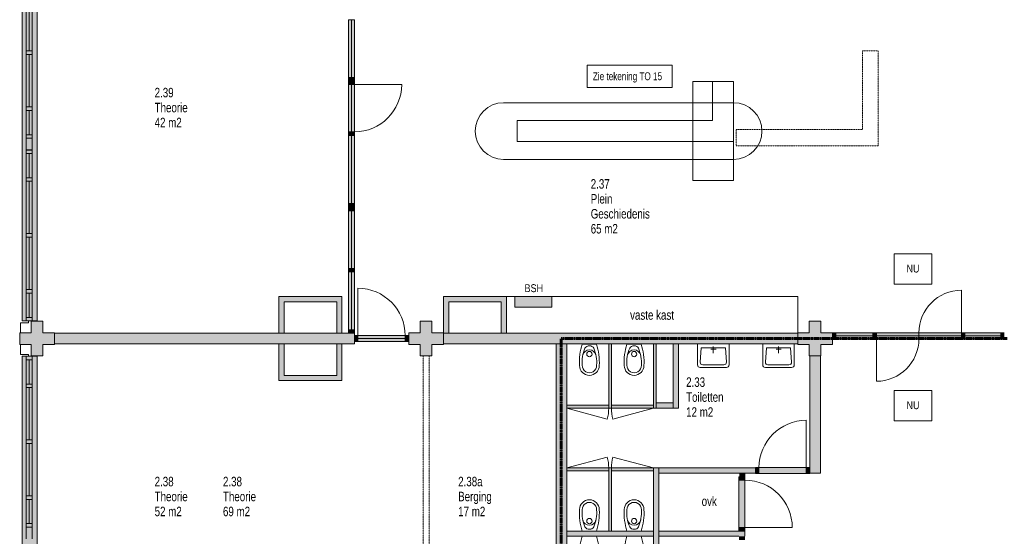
# Model space of a CAD drawing. Header units: millimetres. Extents: x 73705 to 433105, y 109410 to 279410.
# Tile 81 of 90: x 340551 to 359281, y 238203 to 248032. Entities that reach past the tile are written whole.
import ezdxf

# ---------------------------------------------------------------- set-up
doc = ezdxf.new("R2010")
doc.units = ezdxf.units.MM
doc.linetypes.add('brand  WBDBO 30 min', pattern=[11, 4, -1, 2, -1, 2, -1])
doc.linetypes.add('Stippel', pattern=[1.53, 1, -0.53])
for name, color, linetype, lineweight in [('A-DETL', 90, 'Continuous', 9), ('A-DETL-DEMO', 6, 'Stippel', 9), ('A-DETL-GENF', 92, 'Continuous', 9), ('A-DETL-THIN', 151, 'Continuous', 9), ('G-ANNO-TEXT', 231, 'Continuous', 9)]:
    doc.layers.add(name, color=color, linetype=linetype, lineweight=lineweight)
doc.styles.add('Arial Narrow', font='ARIALN.TTF', dxfattribs={"width": 0.9, "height": 180})
doc.styles.add('Arial Narrow_1', font='ARIALN.TTF', dxfattribs={"height": 150})
doc.styles.add('Arial Narrow_B', font='ARIALN.TTF', dxfattribs={"width": 0.9, "height": 180})
doc.styles.add('Arial Narrow_B_1', font='ARIALN.TTF', dxfattribs={"height": 150})
doc.styles.add('Arial Narrow_B_2', font='ARIALN.TTF', dxfattribs={"width": 0.9, "height": 150})

msp = doc.modelspace()

# ---------------------------------------------------------------- hatches: boundary and pattern name
at = {"layer": 'A-DETL-GENF'}
for color, points in [(7, [(340789.1, 242302.5), (340881.1, 242302.5), (340881.1, 249028.9), (340595.1, 249028.9), (340595.1, 242302.5), (340771.1, 242302.5)]), (7, [(346917.1, 246932), (346917.1, 248031.5), (346803.1, 248031.5), (346803.1, 246932)]), (7, [(346917.1, 246865), (346917.1, 246932), (346803.1, 246932), (346803.1, 246865)]), (7, [(346917.1, 246798), (346917.1, 246865), (346803.1, 246865), (346803.1, 246798)]), (7, [(346917.1, 245898), (346917.1, 246798), (346803.1, 246798), (346803.1, 245898)]), (7, [(346917.1, 245831), (346917.1, 245898), (346803.1, 245898), (346803.1, 245831)]), (7, [(346917.1, 244532), (346917.1, 245831), (346803.1, 245831), (346803.1, 244532)]), (7, [(346917.1, 244465), (346917.1, 244532), (346803.1, 244532), (346803.1, 244465)]), (7, [(346917.1, 244398), (346917.1, 244465), (346803.1, 244465), (346803.1, 244398)]), (7, [(346917.1, 243298.5), (346917.1, 244398), (346803.1, 244398), (346803.1, 243298.5)]), (7, [(346917.1, 243231.5), (346917.1, 243298.5), (346803.1, 243298.5), (346803.1, 243231.5)]), (7, [(346917.1, 242131.5), (346917.1, 243231.5), (346803.1, 243231.5), (346803.1, 242131.5)]), (254, [(345481.1, 242064.5), (345581.1, 242064.5), (345581.1, 242665), (346581.1, 242665), (346581.1, 242065), (346681.1, 242065), (346681.1, 242765), (345481.1, 242765), (345481.1, 242075)]), (254, [(348711.1, 242064.5), (348711.1, 242665), (349711.1, 242665), (349711.1, 242065), (349811.1, 242065), (349811.1, 242765), (348611.1, 242765), (348611.1, 242064.5)]), (254, [(350672, 242560), (350672, 242765), (349972, 242765), (349972, 242560)]), (7, [(340771.1, 241635), (340991.1, 241635), (340991.1, 241855), (341211.1, 241855), (341211.1, 242075), (340991.1, 242075), (340991.1, 242295), (340771.1, 242295), (340771.1, 242075), (340551.1, 242075), (340551.1, 241855), (340771.1, 241855)]), (7, [(348171.1, 241635), (348391.1, 241635), (348391.1, 241855), (348611.1, 241855), (348611.1, 242075), (348391.1, 242075), (348391.1, 242295), (348171.1, 242295), (348171.1, 242075), (347951.1, 242075), (347951.1, 241855), (348171.1, 241855)]), (7, [(355581.1, 241635), (355791.1, 241635), (355791.1, 241855), (356011.1, 241855), (356011.1, 242075), (355791.1, 242075), (355791.1, 242295), (355571.1, 242295), (355571.1, 242075), (355351.1, 242075), (355351.1, 241855), (355571.1, 241855), (355571.1, 241635)]), (7, [(346581.1, 241864.5), (346581.1, 241865), (346917.1, 241865), (346917.1, 242064.5), (341211.1, 242064.5), (341211.1, 241864.5), (346140, 241864.5)]), (7, [(346917.1, 242064.5), (346917.1, 242131.5), (346803.1, 242131.5), (346803.1, 242064.5)]), (7, [(346984.1, 241907.5), (346984.1, 242021.5), (346917.1, 242021.5), (346917.1, 241907.5)]), (7, [(347884.1, 241907.5), (347884.1, 242021.5), (346984.1, 242021.5), (346984.1, 241907.5)]), (7, [(347951.1, 241907.5), (347951.1, 242021.5), (347884.1, 242021.5), (347884.1, 241907.5)]), (7, [(350756.1, 241864.5), (350756.1, 241865), (355351.1, 241864.5), (355351.1, 242064.5), (348611.1, 242064.5), (348611.1, 241864.5), (349511.6, 241864.5)]), (7, [(356078.1, 241961), (356078.1, 242075), (356011.1, 242075), (356011.1, 241961)]), (7, [(356780.9, 241961), (356780.9, 242075), (356078.1, 242075), (356078.1, 241961)]), (7, [(356780.9, 241961), (356847.9, 241961), (356847.9, 242075), (356780.9, 242075)]), (7, [(356847.9, 241961), (358464.2, 241961), (358464.2, 242075), (356847.9, 242075)]), (7, [(358464.2, 241961), (358531.2, 241961), (358531.2, 242075), (358464.2, 242075)]), (7, [(359213.6, 241961), (359213.6, 242075), (358531.2, 242075), (358531.2, 241961)]), (7, [(359280.6, 241961), (359280.6, 242075), (359213.6, 242075), (359213.6, 241961)]), (254, [(345581.1, 241165), (346681.1, 241165), (346681, 241864.5), (346581.1, 241864.5), (346581.1, 241265), (345581.1, 241265), (345581.1, 241864.5), (345481.1, 241864.5), (345481.1, 241165)]), (254, [(345581.1, 241864.5), (345581.1, 241865.5), (345481.2, 241864.5)]), (7, [(350956.1, 234665), (350956.1, 241865), (350756.1, 241864.5), (350756.1, 234665)]), (7, [(351756.1, 240640), (351806.1, 240640), (351806.1, 241864.5), (351756.1, 241864.5), (351756.1, 240697)]), (7, [(352656.1, 240640), (352656.1, 241864.5), (352606.1, 241864.5), (352606.1, 240640)]), (7, [(352981.1, 240640), (353081.1, 240640), (353081.1, 241864.5), (352981.1, 241864.5), (352981.1, 240740)]), (7, [(340789.1, 234902.5), (340881.1, 234902.5), (340881.1, 241628.9), (340595.1, 241628.9), (340595.1, 234902.5), (340771.1, 234902.5)]), (7, [(355581.1, 239402.5), (355781.1, 239402.5), (355781.1, 241635), (355581.1, 241635), (355581.1, 241248.1)]), (7, [(351756.1, 240640), (351756.1, 240697), (350956.1, 240697), (350956.1, 240640)]), (7, [(352322.3, 240640), (352606.1, 240640), (352606.1, 240697), (351806.1, 240697), (351806.1, 240640)]), (7, [(352981.1, 240640), (352981.1, 240740), (352656.1, 240740), (352656.1, 240640), (352706.1, 240640)]), (7, [(351756.1, 239445.5), (351756.1, 239502.5), (350956.1, 239502.5), (350956.1, 239445.5)]), (7, [(351756.1, 238302.5), (351806.1, 238302.5), (351806.1, 239502.5), (351756.1, 239502.5), (351756.1, 239445.5)]), (7, [(351806.1, 239445.5), (352606.1, 239445.5), (352606.1, 239502.5), (351806.1, 239502.5)]), (7, [(352606.1, 236995.5), (352706.1, 236995.5), (352706.1, 239502.5), (352606.1, 239502.5), (352606.1, 237002.5)]), (7, [(354247.1, 239402.5), (354547.1, 239402.5), (354547.1, 239502.5), (352706.1, 239502.5), (352706.1, 239402.5)]), (7, [(354347.1, 239336.5), (354347.1, 239402.5), (354247.1, 239402.5), (354247.1, 239336.5)]), (7, [(354614.1, 239395.5), (354614.1, 239509.5), (354547.1, 239509.5), (354547.1, 239395.5)]), (7, [(355514.1, 239395.5), (355514.1, 239509.5), (354614.1, 239509.5), (354614.1, 239395.5)]), (7, [(355514.1, 239395.5), (355581.1, 239395.5), (355581.1, 239509.5), (355514.1, 239509.5), (355514.1, 239402.5)]), (7, [(354247.1, 239269.5), (354347.1, 239269.5), (354347.1, 239336.5), (354233.1, 239336.5), (354233.1, 239269.5)]), (7, [(354347.1, 238369.5), (354347.1, 239269.5), (354233.1, 239269.5), (354233.1, 238369.5)]), (7, [(351756.1, 238202.5), (352606.1, 238202.5), (352606.1, 238302.5), (350956.1, 238302.5), (350956.1, 238202.5)]), (7, [(354233.1, 238202.5), (354347.1, 238202.5), (354347.1, 238302.5), (352706.1, 238302.5), (352706.1, 238202.5)]), (7, [(354347.1, 238302.5), (354347.1, 238369.5), (354233.1, 238369.5), (354233.1, 238302.5)]), (7, [(354347.1, 238135.5), (354347.1, 238202.5), (354233.1, 238202.5), (354233.1, 238135.5)])]:
    msp.add_hatch(color=color, dxfattribs=at).paths.add_polyline_path(points)

# ---------------------------------------------------------------- linework, layer by layer
at = {"layer": 'A-DETL'}
for p, q in [((340595.1, 249028.9), (340595.1, 242302.5)), ((340881.1, 242302.5), (340881.1, 249028.9)), ((340675.1, 248433), (340675.1, 247436)), ((340789.1, 247436), (340789.1, 248433)), ((340675.1, 247436.7), (340675.1, 247369.7)), ((340789.1, 247436.7), (340675.1, 247436.7)), ((340675.1, 247436), (340789.1, 247436)), ((340789.1, 247369.7), (340789.1, 247436.7)), ((340675.1, 247369.7), (340789.1, 247369.7)), ((340675.1, 247369.7), (340675.1, 246372.7)), ((340789.1, 247369.7), (340675.1, 247369.7)), ((340789.1, 246372.7), (340789.1, 247369.7)), ((353358.5, 246852.4), (353358.5, 244972.4)), ((354130.5, 246852.4), (353358.5, 246852.4)), ((353730.5, 246112.4), (353730.5, 246852.4)), ((354130.5, 244972.4), (354130.5, 246852.4)), ((340675.1, 246372.7), (340789.1, 246372.7)), ((340675.1, 246372.7), (340675.1, 246305.7)), ((340789.1, 246372.7), (340675.1, 246372.7)), ((340675.1, 246305.7), (340789.1, 246305.7)), ((340675.1, 246305.7), (340675.1, 245843.9)), ((340789.1, 246305.7), (340675.1, 246305.7)), ((340789.1, 246305.7), (340789.1, 246372.7)), ((340789.1, 245843.9), (340789.1, 246305.7)), ((349756.9, 246452.4), (354130.5, 246452.4)), ((350013.2, 246112.4), (353730.5, 246112.4)), ((350013.2, 245712.4), (350013.2, 246112.4)), ((354130.5, 246112.4), (354130.5, 245712.4)), ((340675.1, 245843.9), (340675.1, 245776.9)), ((340789.1, 245843.9), (340675.1, 245843.9)), ((340675.1, 245843.9), (340789.1, 245843.9)), ((340675.1, 245776.9), (340789.1, 245776.9)), ((340789.1, 245776.9), (340675.1, 245776.9)), ((340675.1, 245776.9), (340675.1, 245552.2)), ((340789.1, 245776.9), (340789.1, 245843.9)), ((340789.1, 245552.2), (340789.1, 245776.9)), ((340789.1, 245553.5), (340675.1, 245553.5)), ((340675.1, 245553.5), (340675.1, 245486.5)), ((340675.1, 245552.2), (340789.1, 245552.2)), ((340789.1, 245486.5), (340789.1, 245553.5)), ((354130.5, 245712.4), (350013.2, 245712.4)), ((340675.1, 245486.5), (340789.1, 245486.5)), ((340789.1, 245486.5), (340675.1, 245486.5)), ((340675.1, 245486.5), (340675.1, 245024.7)), ((340789.1, 245024.7), (340789.1, 245486.5)), ((349756.9, 245372.4), (354130.5, 245372.4)), ((340789.1, 245024.7), (340675.1, 245024.7)), ((340675.1, 245024.7), (340675.1, 244957.7)), ((340675.1, 245024.7), (340789.1, 245024.7)), ((340789.1, 244957.7), (340789.1, 245024.7)), ((340789.1, 244957.7), (340675.1, 244957.7)), ((340675.1, 244957.7), (340675.1, 243960.7)), ((340675.1, 244957.7), (340789.1, 244957.7)), ((340789.1, 243960.7), (340789.1, 244957.7)), ((353358.5, 244972.4), (354130.5, 244972.4)), ((340789.1, 243960.7), (340675.1, 243960.7)), ((340675.1, 243960.7), (340675.1, 243893.7)), ((340675.1, 243960.7), (340789.1, 243960.7)), ((340789.1, 243894.4), (340675.1, 243894.4)), ((340675.1, 243894.4), (340675.1, 242897.4)), ((340675.1, 243893.7), (340789.1, 243893.7)), ((340789.1, 243893.7), (340789.1, 243960.7)), ((340789.1, 242897.4), (340789.1, 243894.4)), ((357188.1, 243577.7), (357902.9, 243577.7)), ((357188.1, 242997.7), (357188.1, 243577.7)), ((357902.9, 243577.7), (357902.9, 242997.7)), ((357902.9, 242997.7), (357188.1, 242997.7)), ((340675.1, 242897.4), (340789.1, 242897.4)), ((340789.1, 242897.4), (340675.1, 242897.4)), ((340675.1, 242897.4), (340675.1, 242830.4)), ((340675.1, 242830.4), (340789.1, 242830.4)), ((340789.1, 242830.4), (340675.1, 242830.4)), ((340675.1, 242830.4), (340675.1, 242368.5)), ((340789.1, 242830.4), (340789.1, 242897.4)), ((340789.1, 242368.5), (340789.1, 242830.4)), ((350672, 242765), (349972, 242765)), ((349972, 242765), (349972, 242560)), ((350672, 242560), (350672, 242765)), ((349972, 242560), (350672, 242560)), ((340789.1, 242368.5), (340675.1, 242368.5)), ((340675.1, 242368.5), (340675.1, 242301.5)), ((340675.1, 242368.5), (340789.1, 242368.5)), ((340789.1, 242301.5), (340789.1, 242368.5)), ((340716.1, 242265.5), (340568.1, 242265.5)), ((340568.1, 242265.5), (340568.1, 242075)), ((340595.1, 242302.5), (340881.1, 242302.5)), ((340675.1, 242301.5), (340789.1, 242301.5)), ((340716.1, 242302.4), (340716.1, 242265.5)), ((340568.1, 241664.5), (340568.1, 241855)), ((351523.3, 241860), (351253.3, 241860)), ((352373.3, 241860), (352103.3, 241860)), ((353444.9, 241464.5), (353444.9, 241864.5)), ((354044.9, 241864.5), (353444.9, 241864.5)), ((353744.9, 241814.5), (353744.9, 241689.5)), ((354044.9, 241864.5), (354044.9, 241464.5)), ((354684.9, 241464.5), (354684.9, 241864.5)), ((355284.9, 241864.5), (354684.9, 241864.5)), ((354984.9, 241814.5), (354984.9, 241689.5)), ((355284.9, 241864.5), (355284.9, 241464.5)), ((340716.1, 241664.5), (340568.1, 241664.5)), ((340881.1, 241628.9), (340595.1, 241628.9)), ((340595.1, 241628.9), (340595.1, 234902.5)), ((340675.1, 241628.9), (340675.1, 241561.9)), ((340789.1, 241628.9), (340675.1, 241628.9)), ((340716.1, 241627.7), (340716.1, 241664.5)), ((340789.1, 241561.9), (340789.1, 241628.9)), ((340881.1, 234902.5), (340881.1, 241628.9)), ((353515.9, 241789.5), (353494.9, 241514.5)), ((353515.9, 241789.5), (353973.9, 241789.5)), ((353697.9, 241764.5), (353797.9, 241764.5)), ((353973.9, 241789.5), (353994.9, 241514.5)), ((354755.9, 241789.5), (354734.9, 241514.5)), ((354755.9, 241789.5), (355213.9, 241789.5)), ((354937.9, 241764.5), (355037.9, 241764.5)), ((355213.9, 241789.5), (355234.9, 241514.5)), ((340675.1, 241561.9), (340789.1, 241561.9)), ((340675.1, 241561.9), (340675.1, 241100)), ((340789.1, 241561.9), (340675.1, 241561.9)), ((340789.1, 241100), (340789.1, 241561.9)), ((353544.9, 241464.5), (353944.9, 241464.5)), ((354784.9, 241464.5), (355184.9, 241464.5)), ((353994.9, 241414.5), (353494.9, 241414.5)), ((355234.9, 241414.5), (354734.9, 241414.5)), ((340675.1, 241100), (340675.1, 241033)), ((340789.1, 241100), (340675.1, 241100)), ((340675.1, 241100), (340789.1, 241100)), ((340789.1, 241033), (340789.1, 241100)), ((340675.1, 241033), (340675.1, 240036)), ((340789.1, 241033), (340675.1, 241033)), ((340675.1, 241033), (340789.1, 241033)), ((340789.1, 240036), (340789.1, 241033)), ((357188.1, 240977.7), (357902.9, 240977.7)), ((357188.1, 240397.7), (357188.1, 240977.7)), ((357902.9, 240977.7), (357902.9, 240397.7)), ((351728.8, 240433), (350956.1, 240640)), ((351833.3, 240433), (352606.1, 240640)), ((357902.9, 240397.7), (357188.1, 240397.7)), ((340675.1, 240036.7), (340675.1, 239969.7)), ((340789.1, 240036.7), (340675.1, 240036.7)), ((340675.1, 240036), (340789.1, 240036)), ((340675.1, 239969.7), (340789.1, 239969.7)), ((340675.1, 239969.7), (340675.1, 238972.7)), ((340789.1, 239969.7), (340675.1, 239969.7)), ((340789.1, 239969.7), (340789.1, 240036.7)), ((340789.1, 238972.7), (340789.1, 239969.7)), ((351728.8, 239709.6), (350956.1, 239502.5)), ((351833.3, 239709.6), (352606.1, 239502.5)), ((340675.1, 238972.7), (340789.1, 238972.7)), ((340675.1, 238972.7), (340675.1, 238905.7)), ((340789.1, 238972.7), (340675.1, 238972.7)), ((340675.1, 238905.7), (340789.1, 238905.7)), ((340675.1, 238905.7), (340675.1, 238443.9)), ((340789.1, 238905.7), (340675.1, 238905.7)), ((340789.1, 238905.7), (340789.1, 238972.7)), ((340789.1, 238443.9), (340789.1, 238905.7)), ((340675.1, 238443.9), (340675.1, 238376.9)), ((340789.1, 238443.9), (340675.1, 238443.9)), ((340675.1, 238443.9), (340789.1, 238443.9)), ((340789.1, 238376.9), (340789.1, 238443.9)), ((340675.1, 238376.9), (340789.1, 238376.9)), ((340789.1, 238376.9), (340675.1, 238376.9)), ((340675.1, 238376.9), (340675.1, 238152.2)), ((340789.1, 238152.2), (340789.1, 238376.9))]:
    msp.add_line(p, q, dxfattribs=at)
at = {"layer": 'A-DETL', "linetype": 'brand  WBDBO 30 min', "lineweight": 60}
for p, q in [((350851.9, 234544.6), (350851.9, 241964.5)), ((350851.9, 241964.5), (359337.6, 241964.5))]:
    msp.add_line(p, q, dxfattribs=at)
at = {"layer": 'A-DETL'}
for centre in [(351388.3, 241670), (352238.3, 241670), (351388.3, 238492.5), (352238.3, 238492.5)]:
    msp.add_circle(centre, 50, dxfattribs=at)
for centre, radius, start, end in [((349756.9, 245912.4), 540, 90, 270), ((354130.5, 245912.4), 540, 270, 90), ((352298.1, 241518.3), 1099.3, 161.88662, 183.42878), ((351380.1, 241741.8), 84.7, 84.43709, 153.49874), ((351396.5, 241741.8), 84.7, 26.50083, 95.56489), ((350478.7, 241518.3), 1099, 356.56803, 18.11441), ((353148.1, 241518.3), 1099.3, 161.88662, 183.42878), ((352230.1, 241741.8), 84.7, 84.43709, 153.49874), ((352246.5, 241741.8), 84.7, 26.50083, 95.56489), ((351328.7, 241518.3), 1099, 356.56803, 18.11441), ((351917.9, 241511.6), 669.5, 156.41203, 184.58092), ((351388, 241620.9), 128.4, 11.89235, 168.04526), ((350858.9, 241511.7), 669.4, 355.41528, 23.58901), ((352767.9, 241511.6), 669.5, 156.41203, 184.58092), ((352238, 241620.9), 128.4, 11.89235, 168.04526), ((351708.9, 241511.7), 669.4, 355.41528, 23.58901), ((351388.3, 241452.5), 187.5, 179.99999, 359.99986), ((351388.3, 241452.5), 137.9, 177.66402, 2.33582), ((352238.3, 241452.5), 187.5, 179.99999, 359.99986), ((352238.3, 241452.5), 137.9, 177.66402, 2.33582), ((353494.9, 241464.5), 50, 180, 270), ((353544.9, 241514.5), 50, 180.00003, 270), ((353944.9, 241514.5), 50, 270, 0), ((353994.9, 241464.5), 50, 270, 0), ((354734.9, 241464.5), 50, 180, 270), ((354784.9, 241514.5), 50, 180.00003, 270), ((355184.9, 241514.5), 50, 270, 0), ((355234.9, 241464.5), 50, 270, 0), ((350956.1, 240640), 800, 345, 0), ((352606.1, 240640), 800, 180, 195), ((350956.1, 239502.5), 800, 0, 15), ((352606.1, 239502.5), 800, 165, 180), ((351388.3, 238710), 187.5, 0.00014, 180.00001), ((351388.3, 238710), 137.9, 357.66418, 182.33598), ((352238.3, 238710), 187.5, 0.00014, 180.00001), ((352238.3, 238710), 137.9, 357.66418, 182.33598), ((352298.1, 238644.3), 1099.3, 176.57122, 198.11338), ((351917.9, 238651), 669.5, 175.41908, 203.58797), ((350858.9, 238650.9), 669.4, 336.41099, 4.58472), ((350478.7, 238644.3), 1099, 341.88559, 3.43197), ((353148.1, 238644.3), 1099.3, 176.57122, 198.11338), ((352767.9, 238651), 669.5, 175.41908, 203.58797), ((351708.9, 238650.9), 669.4, 336.41099, 4.58472), ((351328.7, 238644.3), 1099, 341.88559, 3.43197), ((351388, 238541.6), 128.4, 191.95474, 348.10765), ((352238, 238541.6), 128.4, 191.95474, 348.10765), ((351380.1, 238420.8), 84.7, 206.50126, 275.56291), ((351396.5, 238420.8), 84.7, 264.43511, 333.49917), ((352230.1, 238420.8), 84.7, 206.50126, 275.56291), ((352246.5, 238420.8), 84.7, 264.43511, 333.49917), ((352298.1, 237860.8), 1099.3, 161.88662, 183.42878), ((350478.7, 237860.8), 1099, 356.56803, 18.11441), ((353148.1, 237860.8), 1099.3, 161.88662, 183.42878), ((351328.7, 237860.8), 1099, 356.56803, 18.11441)]:
    msp.add_arc(centre, radius, start, end, dxfattribs=at)
at = {"layer": 'A-DETL-DEMO'}
for p, q in [((356581.1, 247440.6), (356881.1, 247440.6)), ((356581.1, 245940.6), (356581.1, 247440.6)), ((356881.1, 247440.6), (356881.1, 245632)), ((354181.1, 245632), (354181.1, 245940.6)), ((354181.1, 245940.6), (356581.1, 245940.6)), ((356881.1, 245632), (354181.1, 245632)), ((348224.1, 241635), (348224.1, 234895)), ((348338.1, 241635), (348338.1, 234895))]:
    msp.add_line(p, q, dxfattribs=at)
at = {"layer": 'A-DETL-THIN'}
for p, q in [((340729.1, 248433), (340729.1, 247436)), ((346917.1, 248031.5), (346803.1, 248031.5)), ((346803.1, 248031.5), (346803.1, 246932)), ((346860.1, 248031.5), (346860.1, 246931.5)), ((346917.1, 246932), (346917.1, 248031.5)), ((340729.1, 247369.7), (340729.1, 246372.7)), ((346917.1, 246932), (346803.1, 246932)), ((346803.1, 246932), (346803.1, 246865)), ((346803.1, 246932), (346917.1, 246932)), ((346803.1, 246865), (346917.1, 246865)), ((346917.1, 246865), (346803.1, 246865)), ((346803.1, 246865), (346803.1, 246798)), ((346917.1, 246865), (346917.1, 246932)), ((346917.1, 246798), (346917.1, 246865)), ((346917.1, 246798), (346803.1, 246798)), ((346803.1, 246798), (346803.1, 245898)), ((346803.1, 246798), (346917.1, 246798)), ((346860.1, 246798), (346860.1, 245898)), ((346917.1, 245898), (346917.1, 246798)), ((346917.1, 246798), (347817.1, 246798)), ((340729.1, 246305.7), (340729.1, 245843.9)), ((346917.1, 245898), (346803.1, 245898)), ((346803.1, 245898), (346803.1, 245831)), ((346803.1, 245898), (346917.1, 245898)), ((346917.1, 245831), (346803.1, 245831)), ((346803.1, 245831), (346803.1, 244532)), ((346803.1, 245831), (346917.1, 245831)), ((346860.1, 245831), (346860.1, 244532)), ((346917.1, 245831), (346917.1, 245898)), ((346917.1, 244532), (346917.1, 245831)), ((340729.1, 245024.7), (340729.1, 245486.5)), ((340729.1, 243960.7), (340729.1, 244957.7)), ((346917.1, 244532), (346803.1, 244532)), ((346803.1, 244532), (346803.1, 244465)), ((346803.1, 244532), (346917.1, 244532)), ((346803.1, 244465), (346917.1, 244465)), ((346917.1, 244465), (346803.1, 244465)), ((346803.1, 244465), (346803.1, 244398)), ((346917.1, 244465), (346917.1, 244532)), ((346917.1, 244398), (346917.1, 244465)), ((346803.1, 244398), (346917.1, 244398)), ((346917.1, 244398), (346803.1, 244398)), ((346803.1, 244398), (346803.1, 243298.5)), ((346860.1, 244398), (346860.1, 243298.5)), ((346917.1, 243298.5), (346917.1, 244398)), ((340729.1, 242897.4), (340729.1, 243894.4)), ((346917.1, 243298.5), (346803.1, 243298.5)), ((346803.1, 243298.5), (346803.1, 243231.5)), ((346803.1, 243298.5), (346917.1, 243298.5)), ((346917.1, 243231.5), (346917.1, 243298.5)), ((346803.1, 243231.5), (346917.1, 243231.5)), ((346917.1, 243231.5), (346803.1, 243231.5)), ((346803.1, 243231.5), (346803.1, 242131.5)), ((346860.1, 243231.5), (346860.1, 242131.5)), ((346917.1, 242131.5), (346917.1, 243231.5)), ((340729.1, 242368.5), (340729.1, 242830.4)), ((346681.1, 242765), (345481.1, 242765)), ((345481.1, 242765), (345481.1, 242064.5)), ((346681.1, 242065), (346681.1, 242765)), ((346984.1, 242021.5), (346984.1, 242921.5)), ((349811.1, 242765), (348611.1, 242765)), ((348611.1, 242765), (348611.1, 242064.5)), ((349811.1, 242065), (349811.1, 242765)), ((355351.1, 242765), (349811.1, 242765)), ((355351.1, 242064.5), (355351.1, 242765)), ((358464.2, 242075), (358464.2, 242883.2)), ((345581.1, 242064.5), (345581.1, 242665)), ((345581.1, 242665), (346581.1, 242665)), ((346581.1, 242665), (346581.1, 242065)), ((348711.1, 242064.5), (348711.1, 242665)), ((348711.1, 242665), (349711.1, 242665)), ((349711.1, 242665), (349711.1, 242065)), ((340771.1, 242295), (340771.1, 242075)), ((340991.1, 242295), (340771.1, 242295)), ((340991.1, 242075), (340991.1, 242295)), ((348171.1, 242295), (348171.1, 242075)), ((348391.1, 242295), (348171.1, 242295)), ((348391.1, 242075), (348391.1, 242295)), ((355571.1, 242295), (355571.1, 242075)), ((355791.1, 242295), (355571.1, 242295)), ((355791.1, 242075), (355791.1, 242295)), ((340771.1, 242075), (340551.1, 242075)), ((340551.1, 242075), (340551.1, 241855)), ((341211.1, 242075), (340991.1, 242075)), ((341211.1, 241855), (341211.1, 242075)), ((346917.1, 242064.5), (341211.1, 242064.5)), ((345481.1, 242064.5), (345581.1, 242064.5)), ((346581.1, 242065), (346681.1, 242065)), ((346917.1, 242131.5), (346803.1, 242131.5)), ((346803.1, 242131.5), (346803.1, 242064.5)), ((346803.1, 242131.5), (346917.1, 242131.5)), ((346803.1, 242064.5), (346917.1, 242064.5)), ((346917.1, 242064.5), (346917.1, 242131.5)), ((346917.1, 241864.5), (346917.1, 242064.5)), ((346984.1, 242021.5), (346917.1, 242021.5)), ((346917.1, 242021.5), (346917.1, 241907.5)), ((347884.1, 242021.5), (346984.1, 242021.5)), ((346984.1, 242021.5), (346984.1, 241907.5)), ((346984.1, 241907.5), (346984.1, 242021.5)), ((347951.1, 242021.5), (347884.1, 242021.5)), ((347884.1, 242021.5), (347884.1, 241907.5)), ((347884.1, 241907.5), (347884.1, 242021.5)), ((348171.1, 242075), (347951.1, 242075)), ((347951.1, 242075), (347951.1, 241855)), ((347951.1, 241907.5), (347951.1, 242021.5)), ((348611.1, 242075), (348391.1, 242075)), ((348611.1, 241855), (348611.1, 242075)), ((355351.1, 242064.5), (348611.1, 242064.5)), ((348611.1, 242064.5), (348711.1, 242064.5)), ((349711.1, 242065), (349811.1, 242065)), ((355571.1, 242075), (355351.1, 242075)), ((355351.1, 242075), (355351.1, 241855)), ((356011.1, 242075), (355791.1, 242075)), ((356011.1, 241855), (356011.1, 242075)), ((356078.1, 242075), (356011.1, 242075)), ((356011.1, 242075), (356011.1, 241961)), ((356078.1, 241961), (356078.1, 242075)), ((356781, 242075), (356078.1, 242075)), ((356078.1, 242075), (356078.1, 241961)), ((356078.1, 242018), (356780.9, 242018)), ((356847.9, 242075), (356780.9, 242075)), ((356780.9, 242075), (356780.9, 241961)), ((356781, 241961), (356781, 242075)), ((358464.2, 242075), (356847.9, 242075)), ((356847.9, 242075), (356847.9, 241961)), ((356847.9, 241961), (356847.9, 242075)), ((356847.9, 242018), (358464.2, 242018)), ((357656, 242075), (357656, 241961)), ((358464.2, 241961), (358464.2, 242075)), ((358531.2, 242075), (358464.2, 242075)), ((358464.2, 242075), (358464.2, 241961)), ((359213.6, 242075), (358531.2, 242075)), ((358531.2, 242075), (358531.2, 241961)), ((358531.2, 241961), (358531.2, 242075)), ((358531.2, 242018), (359213.6, 242018)), ((359213.6, 241961), (359213.6, 242075)), ((359280.6, 242075), (359213.6, 242075)), ((359213.6, 242075), (359213.6, 241961)), ((340551.1, 241855), (340771.1, 241855)), ((340771.1, 241855), (340771.1, 241635)), ((340991.1, 241635), (340991.1, 241855)), ((340991.1, 241855), (341211.1, 241855)), ((341211.1, 241864.5), (346917.1, 241864.5)), ((345581.1, 241865.5), (345481.1, 241865.5)), ((345481.1, 241865.5), (345481.1, 241165)), ((345581.1, 241265), (345581.1, 241865.5)), ((346681.1, 241865), (346581.1, 241865)), ((346581.1, 241865), (346581.1, 241265)), ((346681.1, 241165), (346681.1, 241865)), ((346917.1, 241907.5), (346984.1, 241907.5)), ((346984.1, 241964.5), (347884.1, 241964.5)), ((346984.1, 241907.5), (347884.1, 241907.5)), ((347884.1, 241907.5), (347951.1, 241907.5)), ((347951.1, 241855), (348171.1, 241855)), ((348171.1, 241855), (348171.1, 241635)), ((348391.1, 241635), (348391.1, 241855)), ((348391.1, 241855), (348611.1, 241855)), ((348611.1, 241864.5), (350756.1, 241864.5)), ((350756.1, 241865), (350756.1, 234665)), ((350956.1, 241865), (350756.1, 241865)), ((350956.1, 238302.5), (350956.1, 241865)), ((350956.1, 241864.5), (351756.1, 241864.5)), ((351806.1, 241864.5), (351756.1, 241864.5)), ((351756.1, 241864.5), (351756.1, 240640)), ((351806.1, 241864.5), (352606.1, 241864.5)), ((351806.1, 240640), (351806.1, 241864.5)), ((352656.1, 241864.5), (352606.1, 241864.5)), ((352606.1, 241864.5), (352606.1, 240640)), ((352656.1, 241864.5), (352981.1, 241864.5)), ((352656.1, 240740), (352656.1, 241864.5)), ((353081.1, 241864.5), (352981.1, 241864.5)), ((352981.1, 241864.5), (352981.1, 240740)), ((353081.1, 241864.5), (355351.1, 241864.5)), ((353081.1, 240640), (353081.1, 241864.5)), ((355351.1, 241855), (355571.1, 241855)), ((355571.1, 241855), (355571.1, 241635)), ((355791.1, 241635), (355791.1, 241855)), ((355791.1, 241855), (356011.1, 241855)), ((356011.1, 241961), (356078.1, 241961)), ((356078.1, 241961), (356781, 241961)), ((356780.9, 241961), (356847.9, 241961)), ((356847.9, 241961), (358464.2, 241961)), ((356847.9, 241961), (356847.9, 241152.9)), ((358464.2, 241961), (358531.2, 241961)), ((358531.2, 241961), (359213.6, 241961)), ((359213.6, 241961), (359280.6, 241961)), ((340771.1, 241635), (340991.1, 241635)), ((348171.1, 241635), (348391.1, 241635)), ((355571.1, 241635), (355581.1, 241635)), ((355781.1, 241635), (355581.1, 241635)), ((355581.1, 241635), (355581.1, 239402.5)), ((355781.1, 241635), (355791.1, 241635)), ((355781.1, 239402.5), (355781.1, 241635)), ((340729.1, 241561.9), (340729.1, 241100)), ((346581.1, 241265), (345581.1, 241265)), ((345481.1, 241165), (346681.1, 241165)), ((340729.1, 241033), (340729.1, 240036)), ((350956.1, 240697), (350956.1, 240640)), ((351756.1, 240697), (350956.1, 240697)), ((351756.1, 240640), (351756.1, 240697)), ((352606.1, 240697), (351806.1, 240697)), ((351806.1, 240697), (351806.1, 240640)), ((352606.1, 240640), (352606.1, 240697)), ((352656.1, 240740), (352656.1, 240640)), ((352981.1, 240740), (352656.1, 240740)), ((352981.1, 240640), (352981.1, 240740)), ((350956.1, 240640), (351756.1, 240640)), ((351756.1, 240640), (351806.1, 240640)), ((351806.1, 240640), (352606.1, 240640)), ((352606.1, 240640), (352656.1, 240640)), ((352656.1, 240640), (352981.1, 240640)), ((352981.1, 240640), (353081.1, 240640)), ((355514.1, 239509.5), (355514.1, 240409.5)), ((340729.1, 239969.7), (340729.1, 238972.7)), ((351756.1, 239502.5), (350956.1, 239502.5)), ((350956.1, 239502.5), (350956.1, 239445.5)), ((350956.1, 239445.5), (351756.1, 239445.5)), ((351806.1, 239502.5), (351756.1, 239502.5)), ((351756.1, 239502.5), (351756.1, 238302.5)), ((351756.1, 239445.5), (351756.1, 239502.5)), ((351806.1, 238302.5), (351806.1, 239502.5)), ((352606.1, 239502.5), (351806.1, 239502.5)), ((351806.1, 239502.5), (351806.1, 239445.5)), ((351806.1, 239445.5), (352606.1, 239445.5)), ((352706.1, 239502.5), (352606.1, 239502.5)), ((352606.1, 239502.5), (352606.1, 238302.5)), ((352606.1, 239445.5), (352606.1, 239502.5)), ((354547.1, 239502.5), (352706.1, 239502.5)), ((352706.1, 236995.5), (352706.1, 239502.5)), ((352706.1, 239402.5), (354247.1, 239402.5)), ((354347.1, 239402.5), (354247.1, 239402.5)), ((354247.1, 239402.5), (354247.1, 239336.5)), ((354347.1, 239402.5), (354547.1, 239402.5)), ((354347.1, 239336.5), (354347.1, 239402.5)), ((354614.1, 239509.5), (354547.1, 239509.5)), ((354547.1, 239509.5), (354547.1, 239395.5)), ((354547.1, 239395.5), (354614.1, 239395.5)), ((355514.1, 239509.5), (354614.1, 239509.5)), ((354614.1, 239509.5), (354614.1, 239395.5)), ((354614.1, 239395.5), (355514.1, 239395.5)), ((355581.1, 239509.5), (355514.1, 239509.5)), ((355514.1, 239509.5), (355514.1, 239395.5)), ((355514.1, 239395.5), (355581.1, 239395.5)), ((355581.1, 239395.5), (355581.1, 239402.5)), ((355581.1, 239402.5), (355781.1, 239402.5)), ((354233.1, 239336.5), (354233.1, 239269.5)), ((354247.1, 239336.5), (354233.1, 239336.5)), ((354233.1, 239269.5), (354233.1, 238369.5)), ((354347.1, 239269.5), (354233.1, 239269.5)), ((354247.1, 239336.5), (354347.1, 239336.5)), ((354347.1, 239269.5), (354347.1, 239336.5)), ((354347.1, 238369.5), (354347.1, 239269.5)), ((340729.1, 238905.7), (340729.1, 238443.9)), ((350956.1, 238302.5), (350956.1, 238202.5)), ((352606.1, 238302.5), (350956.1, 238302.5)), ((352606.1, 238202.5), (352606.1, 238302.5)), ((354233.1, 238302.5), (352706.1, 238302.5)), ((354233.1, 238369.5), (354233.1, 238302.5)), ((354347.1, 238369.5), (354233.1, 238369.5)), ((354233.1, 238302.5), (354347.1, 238302.5)), ((354347.1, 238302.5), (354347.1, 238369.5)), ((354347.1, 238369.5), (355247.1, 238369.5)), ((354347.1, 238202.5), (354347.1, 238302.5)), ((350956.1, 234665), (350956.1, 238202.5)), ((350956.1, 238202.5), (352606.1, 238202.5)), ((352606.1, 238202.5), (352606.1, 236995.5)), ((352706.1, 238202.5), (354233.1, 238202.5))]:
    msp.add_line(p, q, dxfattribs=at)
for centre, radius, start, end in [((346917.1, 246798), 900, 270, 0), ((346984.1, 242021.5), 900, 0, 90), ((358464.2, 242075), 808.2, 90, 180), ((356847.9, 241961), 808.2, 270, 0), ((355514.1, 239509.5), 900, 90, 180), ((354347.1, 238369.5), 900, 0, 90)]:
    msp.add_arc(centre, radius, start, end, dxfattribs=at)
at = {"layer": 'G-ANNO-TEXT', "color": 7, "flags": 128}
msp.add_lwpolyline([(351347, 247169.2), (352961.9, 247169.2), (352961.9, 246744.2), (351347, 246744.2)], close=True, dxfattribs=at)

# ---------------------------------------------------------------- texts
at = {"layer": 'G-ANNO-TEXT', "color": 7, "attachment_point": 1}
for s, insert, char_height, width, style in [('Zie tekening TO 15', (351454.9, 247030.7), 150, 1688.354, 'Arial Narrow_B_2'), ('2.39', (343117.9, 246734.3), 180, 425.696, 'Arial Narrow_B'), ('Theorie', (343117.9, 246449.9), 180, 750.38, 'Arial Narrow'), ('42 m2', (343117.9, 246165.4), 180, 606.076, 'Arial Narrow'), ('2.37', (351413.3, 244997.5), 180, 425.696, 'Arial Narrow_B'), ('Plein ', (351413.3, 244713.1), 180, 548.354, 'Arial Narrow'), ('Geschiedenis', (351413.3, 244428.6), 180, 1334.81, 'Arial Narrow'), ('65 m2', (351413.3, 244144.2), 180, 606.076, 'Arial Narrow'), ('vaste kast', (352162, 242503.2), 180, 974.05, 'Arial Narrow'), ('2.33', (353228.1, 241226), 180, 425.696, 'Arial Narrow_B'), ('Toiletten', (353228.1, 240941.6), 180, 844.177, 'Arial Narrow'), ('12 m2', (353228.1, 240657.2), 180, 606.076, 'Arial Narrow'), ('2.38', (343117.9, 239334.3), 180, 425.696, 'Arial Narrow_B'), ('2.38a', (348892, 239334.3), 180, 548.354, 'Arial Narrow_B'), ('Theorie', (343117.9, 239049.9), 180, 750.38, 'Arial Narrow'), ('Berging', (348892, 239049.9), 180, 757.595, 'Arial Narrow'), ('ovk', (353523.8, 238959.9), 180, 339.114, 'Arial Narrow'), ('52 m2', (343117.9, 238765.4), 180, 606.076, 'Arial Narrow'), ('17 m2', (348892, 238765.4), 180, 606.076, 'Arial Narrow')]:
    msp.add_mtext(s, dxfattribs=dict(at, insert=insert, char_height=char_height, width=width, style=style))
at = {"layer": 'G-ANNO-TEXT', "color": 92, "char_height": 150, "attachment_point": 1}
for s, insert, width, style in [('NU', (357419.6, 243372.1), 304.641, 'Arial Narrow_B_1'), ('BSH', (350154.1, 242998.1), 440.928, 'Arial Narrow_1'), ('NU', (357419.6, 240772.1), 304.641, 'Arial Narrow_B_1')]:
    msp.add_mtext(s, dxfattribs=dict(at, insert=insert, width=width, style=style))
at = {"layer": 'G-ANNO-TEXT', "color": 150, "char_height": 180, "attachment_point": 1}
for s, insert, width, style in [('2.38', (344417.9, 239334.3), 425.696, 'Arial Narrow_B'), ('Theorie', (344417.9, 239049.9), 750.38, 'Arial Narrow'), ('69 m2', (344417.9, 238765.4), 606.076, 'Arial Narrow')]:
    msp.add_mtext(s, dxfattribs=dict(at, insert=insert, width=width, style=style))

doc.saveas('drawing.dxf')
